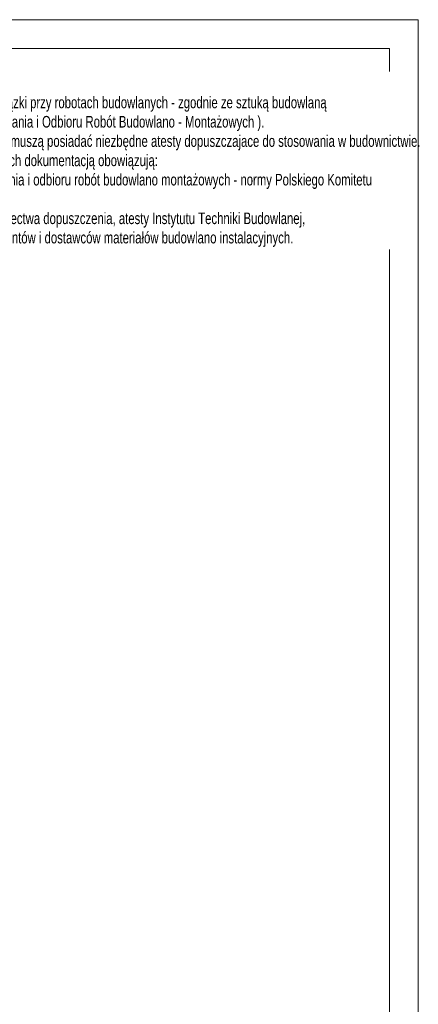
# Model space of a CAD drawing. Header units: millimetres. Extents: x 11149 to 111407, y -107619 to -23630.
# Tile 200 of 245: x 19330 to 19502, y -28785 to -28360. Entities that reach past the tile are written whole.
import ezdxf

# ---------------------------------------------------------------- set-up
doc = ezdxf.new("R2010")
doc.units = ezdxf.units.MM
doc.header["$LTSCALE"] = 2
doc.layers.get('0').update_dxf_attribs({"plot": 0})
doc.layers.add('e-cad_opisy', color=7, linetype='Continuous', lineweight=9)
doc.layers.add('Opisy', color=7, linetype='Continuous', lineweight=13)
doc.styles.add('e-cad_1', font='arial.ttf', dxfattribs={"width": 0.7})

# ---------------------------------------------------------------- blocks, each defined once
blk = doc.blocks.new('A3_poziom')
for points in [[(0, 0), (420, 0), (420, 297), (0, 297)], [(30, 5), (415, 5), (415, 292), (30, 292)]]:
    blk.add_lwpolyline(points, close=True)

msp = doc.modelspace()

# ---------------------------------------------------------------- block references
at = {"layer": 'e-cad_opisy', "ltscale": 0.02, "xscale": 2.5, "yscale": 2.5, "zscale": 2.5}
msp.add_blockref('A3_poziom', (18451.87, -29102.55), dxfattribs=at)

# ---------------------------------------------------------------- next in the draw order: texts
at = {"layer": 'Opisy', "insert": (19262.87, -28384.93), "char_height": 5, "width": 227.5, "attachment_point": 1, "style": 'e-cad_1', "bg_fill": 2}
msp.add_mtext('UWAGI OGÓLNE:\\P1. Zakres wykonania i obowiązki przy robotach budowlanych - zgodnie ze sztuką budowlaną\\P( Warunki Techniczne Wykonania i Odbioru Robót Budowlano - Montażowych ).\\P2. Wszystkie użyte materiały muszą posiadać niezbędne atesty dopuszczajace do stosowania w budownictwie.\\P3. W sprawach nie określonych dokumentacją obowiązują:\\P- warunki techniczne wykonania i odbioru robót budowlano montażowych - normy Polskiego Komitetu Normalizacyjnego,\\P- instrukcje, wytyczne , świadectwa dopuszczenia, atesty Instytutu Techniki Budowlanej,\\P- warunki techniczne producentów i dostawców materiałów budowlano instalacyjnych.', dxfattribs=at)

doc.saveas('drawing.dxf')
